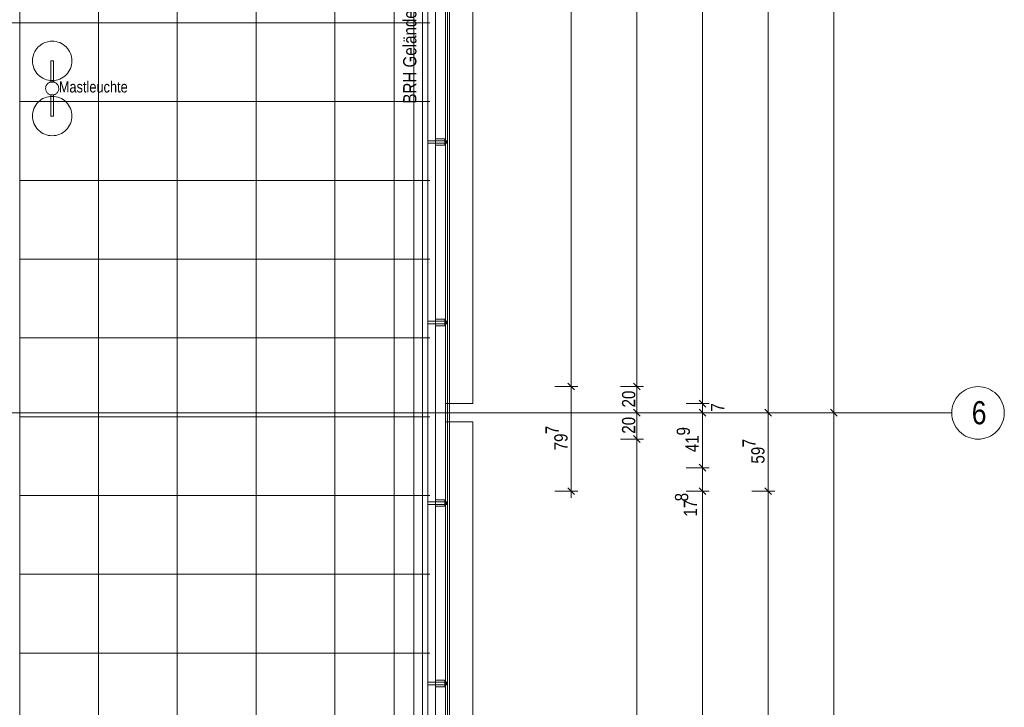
# Model space of a CAD drawing. Extents: x -620 to 3480, y 62 to 1102.
# Tile 35 of 256: x -49 to 101, y 331 to 436. Entities that reach past the tile are written whole.
import ezdxf
from ezdxf.lldxf.tags import DXFTag

# ---------------------------------------------------------------- set-up
doc = ezdxf.new("R2010")
doc.units = 0
doc.layers.get('0').update_dxf_attribs({"lineweight": 13})
for name, color, linetype, lineweight, true_color in [('30 -33 Aussenwände- 7 Fassade_ Elemente', 7, 'Continuous', 9, 0x00aacc), ('30 -34 Innenwände- 6 Elemente', 7, 'Continuous', 9, 0xff6633), ('30 -36 Dächer- 3 Dachbeläge', 7, 'Continuous', 15, 0x9999ff), ('30 -36 Dächer- 4 Dachbekleidungen', 7, 'Continuous', 9, 0xccccff), ('70 -72 Beschriftung- 1 Beschriftung allgemein', 7, 'Continuous', 9, 0xff6633), ('70 -76 Bemaßung- 2 Allgemein', 9, 'Continuous', 5, 0x808080)]:
    doc.layers.add(name, color=color, linetype=linetype, lineweight=lineweight, true_color=true_color)
doc.layers.add('60- 61 allgemeine Ausstattung- 4 Terrassen', color=7, linetype='Continuous', lineweight=9)
doc.layers.add('70 -71 Achsen- 1 Gebäudeachsen', color=7, linetype='STRICHPUNKT2-A06G9SLK8I', lineweight=18)
doc.styles.get("Standard").update_dxf_attribs({"font": 'ARIALN.TTF'})
tags = doc.linetypes.add('STRICHPUNKT2-A06G9SLK8I', pattern=[12.7, 6.35, -3.175, 0, -3.175]).pattern_tags.tags
tags[10:11] = [DXFTag(74, 4), DXFTag(75, 0), DXFTag(340, '0'), DXFTag(46, 0.0), DXFTag(50, 0.0), DXFTag(44, 0.0), DXFTag(45, 0.0)]
tags[8:9] = [DXFTag(74, 4), DXFTag(75, 0), DXFTag(340, '0'), DXFTag(46, 0.0), DXFTag(50, 0.0), DXFTag(44, 0.0), DXFTag(45, 0.0)]
tags[6:7] = [DXFTag(74, 4), DXFTag(75, 0), DXFTag(340, '0'), DXFTag(46, 0.0), DXFTag(50, 0.0), DXFTag(44, 0.0), DXFTag(45, 0.0)]
tags[4:5] = [DXFTag(74, 4), DXFTag(75, 0), DXFTag(340, '0'), DXFTag(46, 0.0), DXFTag(50, 0.0), DXFTag(44, 0.0), DXFTag(45, 0.0)]

# ---------------------------------------------------------------- blocks, each defined once
blk = doc.blocks.new('Referenz-A06G9SLM8I')
at = {"layer": '30 -33 Aussenwände- 7 Fassade_ Elemente', "color": 0, "linetype": 'Continuous', "lineweight": -2, "ltscale": 0.13}
for p, q in [((15.8, 593.1), (15.8, 203.1)), ((15.8, 377.3), (15.8, 539.5)), ((19.94, 539.5), (19.94, 377.3)), ((19.94, 377.3), (15.8, 377.3)), ((15.8, 374.5), (19.94, 374.5)), ((15.8, 212.3), (15.8, 374.5)), ((19.94, 374.5), (19.94, 212.3))]:
    blk.add_line(p, q, dxfattribs=at)
at = {"layer": '30 -34 Innenwände- 6 Elemente', "color": 0, "linetype": 'Continuous', "lineweight": -2, "ltscale": 0.13}
for p, q in [((12.3, 592.52), (12.3, 206.6)), ((13.1, 205.8), (13.1, 592.52)), ((14.3, 592.52), (14.3, 204.6)), ((16.1, 202.8), (16.1, 592.52))]:
    blk.add_line(p, q, dxfattribs=at)
at = {"layer": '30 -36 Dächer- 3 Dachbeläge', "color": 0, "linetype": 'Continuous', "lineweight": -2, "ltscale": 0.13}
for p, q in [((13.1, 205.8), (13.1, 592.5)), ((16.4, 592.5), (16.4, 202.5))]:
    blk.add_line(p, q, dxfattribs=at)
at = {"layer": '30 -36 Dächer- 3 Dachbeläge', "color": 0, "lineweight": -2}
for p, q in [((16.1, 417.35), (15.7, 417.35)), ((15.7, 417.35), (15.7, 416.95)), ((15.7, 416.95), (16.1, 416.95)), ((16.1, 389.85), (15.7, 389.85)), ((15.7, 389.85), (15.7, 389.45)), ((15.7, 389.45), (16.1, 389.45)), ((16.1, 362.35), (15.7, 362.35)), ((15.7, 362.35), (15.7, 361.95)), ((15.7, 361.95), (16.1, 361.95)), ((16.1, 334.85), (15.7, 334.85)), ((15.7, 334.85), (15.7, 334.45)), ((15.7, 334.45), (16.1, 334.45))]:
    blk.add_line(p, q, dxfattribs=at)
for points in [[(15.7, 416.95), (15.7, 417.35), (16.1, 416.95)], [(16.1, 416.95), (15.7, 417.35), (16.1, 417.35)], [(15.7, 389.45), (15.7, 389.85), (16.1, 389.45)], [(16.1, 389.45), (15.7, 389.85), (16.1, 389.85)], [(15.7, 361.95), (15.7, 362.35), (16.1, 361.95)], [(16.1, 361.95), (15.7, 362.35), (16.1, 362.35)], [(15.7, 334.45), (15.7, 334.85), (16.1, 334.45)], [(16.1, 334.45), (15.7, 334.85), (16.1, 334.85)]]:
    blk.add_solid(points, dxfattribs=at)
at = {"layer": '30 -36 Dächer- 4 Dachbekleidungen', "color": 0, "linetype": 'Continuous', "lineweight": -2, "ltscale": 0.13}
for p, q in [((12.3, 592.5), (12.3, 206.6)), ((13.1, 205.8), (13.1, 592.5)), ((14.3, 592.5), (14.3, 204.6)), ((16.1, 202.8), (16.1, 592.5)), ((14.3, 417.35), (13.1, 417.35)), ((13.1, 417.35), (13.1, 416.95)), ((13.1, 416.95), (14.3, 416.95)), ((14.3, 417.65), (15.7, 417.65)), ((14.3, 417.35), (15.7, 417.35)), ((15.7, 416.95), (14.3, 416.95)), ((15.7, 417.65), (15.7, 417.35)), ((15.7, 417.35), (15.7, 416.95)), ((15.7, 416.65), (15.7, 416.95)), ((14.3, 416.65), (15.7, 416.65)), ((14.3, 390.15), (15.7, 390.15)), ((15.7, 390.15), (15.7, 389.85)), ((14.3, 389.85), (13.1, 389.85)), ((13.1, 389.85), (13.1, 389.45)), ((13.1, 389.45), (14.3, 389.45)), ((14.3, 389.85), (15.7, 389.85)), ((15.7, 389.45), (14.3, 389.45)), ((14.3, 389.15), (15.7, 389.15)), ((15.7, 389.85), (15.7, 389.45)), ((15.7, 389.15), (15.7, 389.45)), ((14.3, 362.35), (13.1, 362.35)), ((13.1, 362.35), (13.1, 361.95)), ((13.1, 361.95), (14.3, 361.95)), ((14.3, 362.65), (15.7, 362.65)), ((14.3, 362.35), (15.7, 362.35)), ((15.7, 361.95), (14.3, 361.95)), ((14.3, 361.65), (15.7, 361.65)), ((15.7, 362.65), (15.7, 362.35)), ((15.7, 362.35), (15.7, 361.95)), ((15.7, 361.65), (15.7, 361.95)), ((14.3, 334.85), (13.1, 334.85)), ((13.1, 334.85), (13.1, 334.45)), ((13.1, 334.45), (14.3, 334.45)), ((14.3, 335.15), (15.7, 335.15)), ((14.3, 334.85), (15.7, 334.85)), ((15.7, 334.45), (14.3, 334.45)), ((15.7, 335.15), (15.7, 334.85)), ((15.7, 334.85), (15.7, 334.45)), ((15.7, 334.15), (15.7, 334.45)), ((14.3, 334.15), (15.7, 334.15))]:
    blk.add_line(p, q, dxfattribs=at)
at = {"layer": '60- 61 allgemeine Ausstattung- 4 Terrassen', "color": 0, "lineweight": -2}
for p, q in [((10.95, 205.5), (10.95, 592.5)), ((-49.05, 205.5), (-49.05, 588.96)), ((-37.05, 205.5), (-37.05, 588.96)), ((-25.05, 205.5), (-25.05, 588.96)), ((-13.05, 205.5), (-13.05, 588.96)), ((-1.05, 205.5), (-1.05, 588.96)), ((-426, 435.3), (13.4, 435.3)), ((-46.01, 431.82), (-45.77, 432)), ((-45.77, 432), (-45.52, 432.15)), ((-45.52, 432.15), (-45.25, 432.28)), ((-45.25, 432.28), (-44.97, 432.38)), ((-44.97, 432.38), (-44.69, 432.45)), ((-44.69, 432.45), (-44.4, 432.49)), ((-44.4, 432.49), (-44.1, 432.5)), ((-44.1, 432.5), (-43.81, 432.49)), ((-43.81, 432.49), (-43.52, 432.45)), ((-43.52, 432.45), (-43.23, 432.38)), ((-43.23, 432.38), (-42.96, 432.28)), ((-42.96, 432.28), (-42.69, 432.15)), ((-42.69, 432.15), (-42.44, 432)), ((-42.44, 432), (-42.2, 431.82)), ((-46.97, 430.38), (-46.88, 430.65)), ((-46.88, 430.65), (-46.75, 430.92)), ((-46.75, 430.92), (-46.6, 431.17)), ((-46.6, 431.17), (-46.42, 431.41)), ((-46.42, 431.41), (-46.23, 431.63)), ((-46.23, 431.63), (-46.01, 431.82)), ((-42.2, 431.82), (-41.98, 431.63)), ((-41.98, 431.63), (-41.79, 431.41)), ((-41.79, 431.41), (-41.61, 431.17)), ((-41.61, 431.17), (-41.46, 430.92)), ((-41.46, 430.92), (-41.33, 430.65)), ((-41.33, 430.65), (-41.23, 430.38)), ((-47.1, 429.5), (-47.09, 429.8)), ((-47.09, 429.21), (-47.1, 429.5)), ((-47.09, 429.8), (-47.05, 430.09)), ((-47.05, 428.92), (-47.09, 429.21)), ((-47.05, 430.09), (-46.97, 430.38)), ((-46.97, 428.63), (-47.05, 428.92)), ((-44.3, 429.5), (-43.9, 429.5)), ((-44.3, 426.28), (-44.3, 429.5)), ((-43.9, 429.5), (-43.9, 426.28)), ((-41.23, 430.38), (-41.16, 430.09)), ((-41.16, 428.92), (-41.23, 428.63)), ((-41.16, 430.09), (-41.12, 429.8)), ((-41.12, 429.21), (-41.16, 428.92)), ((-41.12, 429.8), (-41.1, 429.5)), ((-41.1, 429.5), (-41.12, 429.21)), ((-46.88, 428.36), (-46.97, 428.63)), ((-46.75, 428.09), (-46.88, 428.36)), ((-46.6, 427.84), (-46.75, 428.09)), ((-46.42, 427.6), (-46.6, 427.84)), ((-46.23, 427.38), (-46.42, 427.6)), ((-41.79, 427.6), (-41.98, 427.38)), ((-41.61, 427.84), (-41.79, 427.6)), ((-41.46, 428.09), (-41.61, 427.84)), ((-41.33, 428.36), (-41.46, 428.09)), ((-41.23, 428.63), (-41.33, 428.36)), ((-46.01, 427.19), (-46.23, 427.38)), ((-45.77, 427.01), (-46.01, 427.19)), ((-45.52, 426.86), (-45.77, 427.01)), ((-45.25, 426.73), (-45.52, 426.86)), ((-44.97, 426.63), (-45.25, 426.73)), ((-44.69, 426.56), (-44.97, 426.63)), ((-44.96, 425.82), (-44.91, 425.9)), ((-44.91, 425.9), (-44.85, 425.97)), ((-44.85, 425.97), (-44.78, 426.04)), ((-44.78, 426.04), (-44.7, 426.11)), ((-44.7, 426.11), (-44.62, 426.16)), ((-44.4, 426.52), (-44.69, 426.56)), ((-44.62, 426.16), (-44.53, 426.21)), ((-44.53, 426.21), (-44.44, 426.24)), ((-44.44, 426.24), (-44.35, 426.27)), ((-44.1, 426.5), (-44.4, 426.52)), ((-44.35, 426.27), (-44.25, 426.29)), ((-43.9, 426.28), (-44.3, 426.28)), ((-44.25, 426.29), (-44.16, 426.3)), ((-44.16, 426.3), (-44.06, 426.3)), ((-43.81, 426.52), (-44.1, 426.5)), ((-44.06, 426.3), (-43.96, 426.29)), ((-43.96, 426.29), (-43.86, 426.27)), ((-43.86, 426.27), (-43.77, 426.25)), ((-43.52, 426.56), (-43.81, 426.52)), ((-43.77, 426.25), (-43.68, 426.21)), ((-43.68, 426.21), (-43.59, 426.16)), ((-43.59, 426.16), (-43.51, 426.11)), ((-43.23, 426.63), (-43.52, 426.56)), ((-43.51, 426.11), (-43.43, 426.05)), ((-43.43, 426.05), (-43.36, 425.98)), ((-43.36, 425.98), (-43.3, 425.9)), ((-43.3, 425.9), (-43.25, 425.82)), ((-42.96, 426.73), (-43.23, 426.63)), ((-42.69, 426.86), (-42.96, 426.73)), ((-42.44, 427.01), (-42.69, 426.86)), ((-42.2, 427.19), (-42.44, 427.01)), ((-41.98, 427.38), (-42.2, 427.19)), ((-45.1, 425.35), (-45.09, 425.45)), ((-45.1, 425.25), (-45.1, 425.35)), ((-45.09, 425.15), (-45.1, 425.25)), ((-45.09, 425.45), (-45.07, 425.54)), ((-45.07, 425.06), (-45.09, 425.15)), ((-45.07, 425.54), (-45.05, 425.64)), ((-45.04, 424.96), (-45.07, 425.06)), ((-45.05, 425.64), (-45.01, 425.73)), ((-45.01, 424.87), (-45.04, 424.96)), ((-45.01, 425.73), (-44.96, 425.82)), ((-44.96, 424.79), (-45.01, 424.87)), ((-44.91, 424.71), (-44.96, 424.79)), ((-44.84, 424.63), (-44.91, 424.71)), ((-44.77, 424.56), (-44.84, 424.63)), ((-44.7, 424.5), (-44.77, 424.56)), ((-44.62, 424.45), (-44.7, 424.5)), ((-44.53, 424.4), (-44.62, 424.45)), ((-44.44, 424.36), (-44.53, 424.4)), ((-43.67, 424.4), (-43.76, 424.36)), ((-43.59, 424.45), (-43.67, 424.4)), ((-43.51, 424.5), (-43.59, 424.45)), ((-43.43, 424.57), (-43.51, 424.5)), ((-43.36, 424.63), (-43.43, 424.57)), ((-43.3, 424.71), (-43.36, 424.63)), ((-43.25, 424.79), (-43.3, 424.71)), ((-43.25, 425.82), (-43.2, 425.73)), ((-43.2, 424.88), (-43.25, 424.79)), ((-43.2, 425.73), (-43.16, 425.64)), ((-43.16, 424.97), (-43.2, 424.88)), ((-43.16, 425.64), (-43.13, 425.55)), ((-43.13, 425.06), (-43.16, 424.97)), ((-43.13, 425.55), (-43.12, 425.45)), ((-43.11, 425.16), (-43.13, 425.06)), ((-43.12, 425.45), (-43.11, 425.36)), ((-43.11, 425.36), (-43.11, 425.26)), ((-43.11, 425.26), (-43.11, 425.16)), ((-49.05, 423.3), (13.4, 423.3)), ((-46.6, 422.77), (-46.42, 423.01)), ((-46.42, 423.01), (-46.23, 423.23)), ((-46.23, 423.23), (-46.01, 423.42)), ((-46.01, 423.42), (-45.77, 423.6)), ((-45.77, 423.6), (-45.52, 423.75)), ((-45.52, 423.75), (-45.25, 423.88)), ((-45.25, 423.88), (-44.97, 423.98)), ((-44.97, 423.98), (-44.69, 424.05)), ((-44.69, 424.05), (-44.4, 424.09)), ((-44.34, 424.33), (-44.44, 424.36)), ((-44.4, 424.09), (-44.1, 424.1)), ((-44.25, 424.31), (-44.34, 424.33)), ((-44.3, 424.32), (-43.9, 424.32)), ((-44.3, 421.1), (-44.3, 424.32)), ((-44.15, 424.31), (-44.25, 424.31)), ((-44.05, 424.31), (-44.15, 424.31)), ((-44.1, 424.1), (-43.81, 424.09)), ((-43.95, 424.32), (-44.05, 424.31)), ((-43.86, 424.33), (-43.95, 424.32)), ((-43.9, 424.32), (-43.9, 421.1)), ((-43.76, 424.36), (-43.86, 424.33)), ((-43.81, 424.09), (-43.52, 424.05)), ((-43.52, 424.05), (-43.23, 423.98)), ((-43.23, 423.98), (-42.96, 423.88)), ((-42.96, 423.88), (-42.69, 423.75)), ((-42.69, 423.75), (-42.44, 423.6)), ((-42.44, 423.6), (-42.2, 423.42)), ((-42.2, 423.42), (-41.98, 423.23)), ((-41.98, 423.23), (-41.79, 423.01)), ((-41.79, 423.01), (-41.61, 422.77)), ((-47.1, 421.1), (-47.09, 421.4)), ((-47.09, 421.4), (-47.05, 421.69)), ((-47.05, 421.69), (-46.97, 421.98)), ((-46.97, 421.98), (-46.88, 422.25)), ((-46.88, 422.25), (-46.75, 422.52)), ((-46.75, 422.52), (-46.6, 422.77)), ((-41.61, 422.77), (-41.46, 422.52)), ((-41.46, 422.52), (-41.33, 422.25)), ((-41.33, 422.25), (-41.23, 421.98)), ((-41.23, 421.98), (-41.16, 421.69)), ((-41.16, 421.69), (-41.12, 421.4)), ((-41.12, 421.4), (-41.1, 421.1)), ((-47.09, 420.81), (-47.1, 421.1)), ((-47.05, 420.52), (-47.09, 420.81)), ((-46.97, 420.23), (-47.05, 420.52)), ((-46.88, 419.96), (-46.97, 420.23)), ((-46.75, 419.69), (-46.88, 419.96)), ((-43.9, 421.1), (-44.3, 421.1)), ((-41.33, 419.96), (-41.46, 419.69)), ((-41.23, 420.23), (-41.33, 419.96)), ((-41.16, 420.52), (-41.23, 420.23)), ((-41.12, 420.81), (-41.16, 420.52)), ((-41.1, 421.1), (-41.12, 420.81)), ((-46.6, 419.44), (-46.75, 419.69)), ((-46.42, 419.2), (-46.6, 419.44)), ((-46.23, 418.98), (-46.42, 419.2)), ((-46.01, 418.79), (-46.23, 418.98)), ((-45.77, 418.61), (-46.01, 418.79)), ((-45.52, 418.46), (-45.77, 418.61)), ((-45.25, 418.33), (-45.52, 418.46)), ((-42.69, 418.46), (-42.96, 418.33)), ((-42.44, 418.61), (-42.69, 418.46)), ((-42.2, 418.79), (-42.44, 418.61)), ((-41.98, 418.98), (-42.2, 418.79)), ((-41.79, 419.2), (-41.98, 418.98)), ((-41.61, 419.44), (-41.79, 419.2)), ((-41.46, 419.69), (-41.61, 419.44)), ((-44.97, 418.23), (-45.25, 418.33)), ((-44.69, 418.16), (-44.97, 418.23)), ((-44.4, 418.12), (-44.69, 418.16)), ((-44.1, 418.1), (-44.4, 418.12)), ((-43.81, 418.12), (-44.1, 418.1)), ((-43.52, 418.16), (-43.81, 418.12)), ((-43.23, 418.23), (-43.52, 418.16)), ((-42.96, 418.33), (-43.23, 418.23)), ((-49.05, 411.3), (13.4, 411.3)), ((-49.05, 399.3), (13.4, 399.3)), ((-49.05, 387.3), (13.4, 387.3)), ((-49.05, 375.3), (13.4, 375.3)), ((-49.05, 363.3), (13.4, 363.3)), ((-49.05, 351.3), (13.4, 351.3)), ((-49.05, 339.3), (13.4, 339.3))]:
    blk.add_line(p, q, dxfattribs=at)
at = {"layer": '70 -71 Achsen- 1 Gebäudeachsen', "color": 0, "linetype": 'STRICHPUNKT2-A06G9SLK8I', "lineweight": -2, "ltscale": 0.13}
for p, q in [((7.97, 1075.82), (7.97, 76.38)), ((-554.53, 375.88), (92.91, 375.88))]:
    blk.add_line(p, q, dxfattribs=at)
at = {"layer": '70 -71 Achsen- 1 Gebäudeachsen', "color": 0, "linetype": 'Continuous', "lineweight": -2, "ltscale": 0.13}
for p, q in [((94.68, 379.21), (95.02, 379.41)), ((95.02, 379.41), (95.38, 379.58)), ((95.38, 379.58), (95.75, 379.71)), ((95.75, 379.71), (96.13, 379.81)), ((96.13, 379.81), (96.51, 379.86)), ((96.51, 379.86), (96.91, 379.88)), ((96.91, 379.88), (97.3, 379.86)), ((97.3, 379.86), (97.69, 379.81)), ((97.69, 379.81), (98.07, 379.71)), ((98.07, 379.71), (98.44, 379.58)), ((98.44, 379.58), (98.79, 379.41)), ((98.79, 379.41), (99.13, 379.21)), ((93.38, 377.77), (93.58, 378.11)), ((93.58, 378.11), (93.81, 378.42)), ((93.81, 378.42), (94.08, 378.71)), ((94.08, 378.71), (94.37, 378.98)), ((94.37, 378.98), (94.68, 379.21)), ((99.13, 379.21), (99.44, 378.98)), ((99.44, 378.98), (99.74, 378.71)), ((99.74, 378.71), (100, 378.42)), ((100, 378.42), (100.23, 378.11)), ((100.23, 378.11), (100.43, 377.77)), ((92.93, 376.28), (92.98, 376.66)), ((92.98, 376.66), (93.08, 377.04)), ((93.08, 377.04), (93.21, 377.41)), ((93.21, 377.41), (93.38, 377.77)), ((100.43, 377.77), (100.6, 377.41)), ((100.6, 377.41), (100.73, 377.04)), ((100.73, 377.04), (100.83, 376.66)), ((100.83, 376.66), (100.89, 376.28)), ((92.91, 375.88), (92.93, 376.28)), ((92.93, 375.49), (92.91, 375.88)), ((92.98, 375.1), (92.93, 375.49)), ((93.08, 374.72), (92.98, 375.1)), ((100.83, 375.1), (100.73, 374.72)), ((100.89, 375.49), (100.83, 375.1)), ((100.89, 376.28), (100.91, 375.88)), ((100.91, 375.88), (100.89, 375.49)), ((93.21, 374.35), (93.08, 374.72)), ((93.38, 374), (93.21, 374.35)), ((93.58, 373.66), (93.38, 374)), ((93.81, 373.35), (93.58, 373.66)), ((100.23, 373.66), (100, 373.35)), ((100.43, 374), (100.23, 373.66)), ((100.6, 374.35), (100.43, 374)), ((100.73, 374.72), (100.6, 374.35)), ((94.08, 373.06), (93.81, 373.35)), ((94.37, 372.79), (94.08, 373.06)), ((94.68, 372.56), (94.37, 372.79)), ((95.02, 372.36), (94.68, 372.56)), ((95.38, 372.19), (95.02, 372.36)), ((95.75, 372.06), (95.38, 372.19)), ((96.13, 371.96), (95.75, 372.06)), ((96.51, 371.9), (96.13, 371.96)), ((96.91, 371.88), (96.51, 371.9)), ((97.3, 371.9), (96.91, 371.88)), ((97.69, 371.96), (97.3, 371.9)), ((98.07, 372.06), (97.69, 371.96)), ((98.44, 372.19), (98.07, 372.06)), ((98.79, 372.36), (98.44, 372.19)), ((99.13, 372.56), (98.79, 372.36)), ((99.44, 372.79), (99.13, 372.56)), ((99.74, 373.06), (99.44, 372.79)), ((100, 373.35), (99.74, 373.06))]:
    blk.add_line(p, q, dxfattribs=at)
at = {"layer": '70 -76 Bemaßung- 2 Allgemein', "color": 0, "linetype": 'Continuous', "lineweight": -2, "ltscale": 0.13}
for p, q in [((64.94, 376.96), (64.94, 587.9)), ((54.94, 378.36), (54.94, 538.84)), ((74.94, 376.96), (74.94, 539.84)), ((44.94, 380.96), (44.94, 535.84)), ((34.94, 380.96), (34.94, 532.34)), ((34.94, 378.9), (34.94, 380.96)), ((34.94, 380.9), (34.94, 378.84)), ((44.94, 378.9), (44.94, 380.96)), ((44.94, 380.9), (44.94, 378.84)), ((32.44, 379.9), (35.94, 379.9)), ((32.44, 379.9), (35.94, 379.9)), ((35.47, 379.37), (34.41, 380.43)), ((34.41, 380.43), (35.47, 379.37)), ((42.44, 379.9), (45.94, 379.9)), ((42.44, 379.9), (45.94, 379.9)), ((45.47, 379.37), (44.41, 380.43)), ((44.41, 380.43), (45.47, 379.37)), ((54.94, 378.36), (54.94, 379.43)), ((34.94, 365.02), (34.94, 378.84)), ((44.94, 376.96), (44.94, 378.84)), ((54.94, 376.3), (54.94, 378.36)), ((54.94, 376.3), (54.94, 378.36)), ((45.47, 375.37), (44.41, 376.43)), ((44.41, 376.43), (45.47, 375.37)), ((44.94, 374.9), (44.94, 376.96)), ((44.94, 376.9), (44.94, 374.84)), ((52.44, 377.3), (55.94, 377.3)), ((52.44, 377.3), (55.94, 377.3)), ((55.47, 376.77), (54.41, 377.83)), ((55.47, 376.77), (54.41, 377.83)), ((54.41, 376.43), (55.47, 375.37)), ((54.41, 376.43), (55.47, 375.37)), ((54.94, 375.9), (54.94, 377.3)), ((54.94, 376.9), (54.94, 374.84)), ((54.94, 376.9), (54.94, 374.84)), ((65.47, 375.37), (64.41, 376.43)), ((64.41, 376.43), (65.47, 375.37)), ((64.94, 374.9), (64.94, 376.96)), ((64.94, 376.9), (64.94, 374.84)), ((75.47, 375.37), (74.41, 376.43)), ((74.41, 376.43), (75.47, 375.37)), ((74.94, 375.4), (74.94, 376.96)), ((74.94, 376.4), (74.94, 374.84)), ((47.94, 375.9), (45.94, 375.9)), ((47.94, 375.9), (45.94, 375.9)), ((57.94, 375.9), (55.94, 375.9)), ((57.94, 375.9), (55.94, 375.9)), ((67.94, 375.9), (65.94, 375.9)), ((67.94, 375.9), (65.94, 375.9)), ((77.94, 375.9), (75.94, 375.9)), ((77.94, 375.9), (75.94, 375.9)), ((44.94, 372.96), (44.94, 374.84)), ((54.94, 374.84), (54.94, 373.78)), ((54.94, 368.58), (54.94, 374.84)), ((64.94, 365.02), (64.94, 374.84)), ((74.94, 211.96), (74.94, 374.84)), ((42.44, 371.9), (45.94, 371.9)), ((42.44, 371.9), (45.94, 371.9)), ((45.47, 371.37), (44.41, 372.43)), ((44.41, 372.43), (45.47, 371.37)), ((44.94, 370.9), (44.94, 372.96)), ((44.94, 372.9), (44.94, 370.84)), ((44.94, 211.96), (44.94, 370.84)), ((54.94, 368.58), (54.94, 369.65)), ((52.44, 367.52), (55.94, 367.52)), ((52.44, 367.52), (55.94, 367.52)), ((55.47, 366.99), (54.41, 368.05)), ((55.47, 366.99), (54.41, 368.05)), ((54.94, 366.52), (54.94, 368.58)), ((54.94, 366.52), (54.94, 368.58)), ((54.94, 363.96), (54.94, 367.52)), ((35.47, 363.43), (34.41, 364.49)), ((34.94, 362.96), (34.94, 365.02)), ((54.41, 364.49), (55.47, 363.43)), ((54.41, 364.49), (55.47, 363.43)), ((54.94, 364.96), (54.94, 362.9)), ((54.94, 364.96), (54.94, 362.9)), ((65.47, 363.43), (64.41, 364.49)), ((64.41, 364.49), (65.47, 363.43)), ((64.94, 362.96), (64.94, 365.02)), ((64.94, 364.96), (64.94, 362.9)), ((32.44, 363.96), (35.94, 363.96)), ((52.44, 363.96), (55.94, 363.96)), ((52.44, 363.96), (55.94, 363.96)), ((62.44, 363.96), (65.94, 363.96)), ((62.44, 363.96), (65.94, 363.96)), ((54.94, 362.9), (54.94, 361.84)), ((54.94, 211.96), (54.94, 362.9)), ((64.94, 211.96), (64.94, 362.9))]:
    blk.add_line(p, q, dxfattribs=at)
at = {"layer": '60- 61 allgemeine Ausstattung- 4 Terrassen', "color": 0, "linetype": 'Continuous', "lineweight": -2, "ltscale": 0.13, "insert": (-43.1, 426.39), "char_height": 1.7, "attachment_point": 1}
blk.add_mtext('{\\fArial Narrow;Mastleuchte}', dxfattribs=at)
at = {"layer": '70 -71 Achsen- 1 Gebäudeachsen', "color": 0, "linetype": 'Continuous', "lineweight": -2, "ltscale": 0.13, "insert": (95.95, 377.67), "char_height": 3.5241, "attachment_point": 1}
blk.add_mtext('{\\fArial Narrow;6}', dxfattribs=at)
at = {"layer": '70 -72 Beschriftung- 1 Beschriftung allgemein', "color": 0, "linetype": 'Continuous', "lineweight": -2, "ltscale": 0.13, "insert": (9.35, 422.99), "char_height": 2.0138, "attachment_point": 1, "rotation": 90}
blk.add_mtext('{\\fArial Narrow;BRH Geländer 1,10m}', dxfattribs=at)
at = {"layer": '70 -76 Bemaßung- 2 Allgemein', "color": 0, "linetype": 'Continuous', "lineweight": -2, "ltscale": 0.13, "char_height": 2.0138, "attachment_point": 1, "rotation": 90}
for s, insert in [('{\\fArial Narrow;20}', (42.68, 376.71)), ('{\\fArial Narrow;7}', (56.24, 376.07)), ('{\\fArial Narrow;20}', (42.68, 372.71)), ('{\\fArial Narrow;7}', (31.02, 372.63)), ('{\\fArial Narrow;9}', (51.01, 372.44)), ('{\\fArial Narrow;79}', (32.37, 370.17)), ('{\\fArial Narrow;41}', (52.35, 369.9)), ('{\\fArial Narrow;7}', (61.02, 370.64)), ('{\\fArial Narrow;59}', (62.37, 368.16)), ('{\\fArial Narrow;8}', (50.75, 362.4)), ('{\\fArial Narrow;17}', (52.09, 360.08))]:
    blk.add_mtext(s, dxfattribs=dict(at, insert=insert))

msp = doc.modelspace()

# ---------------------------------------------------------------- block references
at = {"color": 8, "lineweight": 13, "ltscale": 0.13, "true_color": 0x808080}
msp.add_blockref('Referenz-A06G9SLM8I', (0, 0), dxfattribs=at)

doc.saveas('drawing.dxf')
